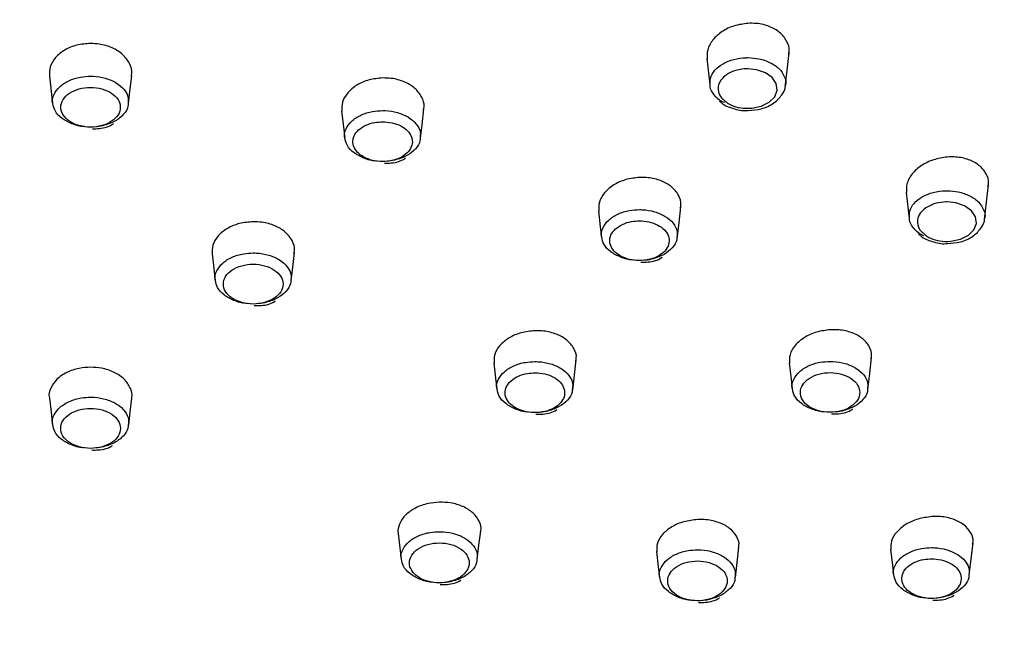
# Model space of a CAD drawing. Header units: inches. Extents: x 53216 to 117387, y -66787 to -22834.
# Tile 42 of 256: x 58261.35 to 58264.89, y -30487.35 to -30485.17. Entities that reach past the tile are written whole.
import ezdxf

# ---------------------------------------------------------------- set-up
doc = ezdxf.new("R2010")
doc.units = ezdxf.units.IN
doc.header["$MEASUREMENT"] = 0
doc.layers.get('0').update_dxf_attribs({"lineweight": 0})
doc.layers.add('p--łazienka NP', color=150, linetype='Continuous', lineweight=25)

# ---------------------------------------------------------------- blocks, each defined once
blk = doc.blocks.new('natrysk')
at = {"linetype": 'Continuous'}
for p, q in [((-0.5768, 56.3886), (-0.5621, 56.5134)), ((-2.0591, 55.7753), (-2.0463, 55.8835)), ((-0.6315, 55.1087), (-0.6178, 55.2249))]:
    blk.add_line(p, q, dxfattribs=at)
at = {"linetype": 'Continuous', "flags": 128}
for points in [[(-1.5764, 56.9676), (-1.5691, 56.9056), (-1.5652, 56.8729)], [(-1.2933, 56.8729), (-1.2871, 56.9261), (-1.2797, 56.9882)], [(-1.4255, 56.7891), (-1.4144, 56.7894), (-1.3804, 56.7966), (-1.3518, 56.811), (-1.332, 56.8308), (-1.3231, 56.854), (-1.3263, 56.8778), (-1.341, 56.8995), (-1.3657, 56.9168), (-1.3976, 56.9277), (-1.4286, 56.9309), (-1.4286, 56.9309)], [(-3.943, 56.9062), (-3.9363, 56.8494), (-3.9311, 56.8058)], [(-3.6581, 56.8057), (-3.653, 56.8494), (-3.6463, 56.9062)], [(-2.6069, 56.682), (-2.6013, 56.7298), (-2.5945, 56.7867)], [(-2.8913, 56.7788), (-2.8846, 56.7219), (-2.8799, 56.682)], [(-0.8588, 56.4866), (-0.8514, 56.4242), (-0.8479, 56.3939)], [(-1.6831, 56.3201), (-1.6764, 56.3773), (-1.6696, 56.4345)], [(-0.7085, 56.3102), (-0.6974, 56.3104), (-0.6634, 56.3176), (-0.6348, 56.3319), (-0.6149, 56.3517), (-0.606, 56.3749), (-0.609, 56.3987), (-0.6237, 56.4204), (-0.6483, 56.4377), (-0.6802, 56.4486), (-0.7111, 56.4519), (-0.7111, 56.4519)], [(-1.9664, 56.4196), (-1.9597, 56.3624), (-1.9553, 56.3256)], [(-3.3574, 56.2658), (-3.351, 56.212), (-3.346, 56.1696)], [(-3.0725, 56.1695), (-3.067, 56.2162), (-3.0606, 56.27)], [(-2.3431, 55.872), (-2.3368, 55.818), (-2.3321, 55.7787)], [(-1.28, 55.8721), (-1.2732, 55.8145), (-1.269, 55.7796)], [(-0.9967, 55.7769), (-0.9899, 55.8345), (-0.9831, 55.8921)], [(-3.9429, 55.7464), (-3.9369, 55.6953), (-3.9316, 55.6503)], [(-3.6575, 55.6503), (-3.6522, 55.6953), (-3.6462, 55.7464)], [(-2.6872, 55.2587), (-2.6811, 55.2073), (-2.6763, 55.1664)], [(-2.4025, 55.165), (-2.3965, 55.2165), (-2.3904, 55.268)], [(-1.7576, 55.1942), (-1.7511, 55.1396), (-1.7466, 55.1016)], [(-1.4736, 55.1006), (-1.4671, 55.1552), (-1.4607, 55.2098)], [(-0.9147, 55.2021), (-0.9078, 55.144), (-0.9038, 55.1097)]]:
    blk.add_lwpolyline(points, dxfattribs=at)
at = {"linetype": 'Continuous'}
for points, knots in [([(2.2021, 56.0148), (2.2031, 56.0445), (2.2075, 56.1709), (2.1832, 56.3938), (2.1288, 56.6814), (2.041, 56.9652), (1.9232, 57.244), (1.775, 57.5163), (1.5974, 57.7808), (1.391, 58.0361), (1.1569, 58.2808), (0.8963, 58.5134), (0.6108, 58.7328), (0.3018, 58.9376), (-0.0289, 59.1269), (-0.3794, 59.2995), (-0.7478, 59.4547), (-1.1322, 59.5916), (-1.5304, 59.7096), (-1.9403, 59.8082), (-2.3599, 59.8869), (-2.7869, 59.9452), (-3.2192, 59.9831), (-3.6544, 60.0002), (-4.0904, 59.9964), (-4.5248, 59.9719), (-4.9554, 59.9267), (-5.3801, 59.861), (-5.7965, 59.7752), (-6.2026, 59.6696), (-6.5962, 59.5447), (-6.9753, 59.401), (-7.3379, 59.2393), (-7.682, 59.0603), (-8.0058, 58.8649), (-8.3075, 58.6538), (-8.5854, 58.4283), (-8.8378, 58.1894), (-9.0633, 57.9385), (-9.2604, 57.6769), (-9.4281, 57.4062), (-9.5653, 57.1281), (-9.6715, 56.8442), (-9.7457, 56.5563), (-9.7891, 56.266), (-9.7974, 55.9753), (-9.7894, 55.7709), (-9.7697, 55.6649), (-9.7678, 55.6548)], [0, 0, 0, 0, 0.006763, 0.028794, 0.050826, 0.072896, 0.095036, 0.117267, 0.139598, 0.162025, 0.184535, 0.207111, 0.229735, 0.252392, 0.275066, 0.297748, 0.32043, 0.343107, 0.365776, 0.388439, 0.411095, 0.433745, 0.456391, 0.479034, 0.501677, 0.524321, 0.546969, 0.569621, 0.592281, 0.614951, 0.63763, 0.660321, 0.683024, 0.705738, 0.728461, 0.751185, 0.773903, 0.796602, 0.819266, 0.841876, 0.864412, 0.886856, 0.909195, 0.931427, 0.953565, 0.975632, 0.997665, 1, 1, 1, 1]), ([(-9.3921, 55.4262), (-9.3805, 55.6038), (-9.357, 55.9628), (-9.2007, 56.4161), (-9.0111, 56.7838), (-8.8204, 57.0716), (-8.5919, 57.3501), (-8.3292, 57.6143), (-8.0372, 57.86), (-7.7165, 58.0884), (-7.3648, 58.3002), (-6.8885, 58.5412), (-6.2624, 58.7874), (-5.4763, 58.9955), (-4.6454, 59.129), (-4.0805, 59.1455), (-3.7947, 59.1539)], [0, 0, 0, 0, 0.090987, 0.183869, 0.237026, 0.290183, 0.344889, 0.399594, 0.452493, 0.505393, 0.559811, 0.61423, 0.709564, 0.807123, 0.902446, 1, 1, 1, 1]), ([(-9.3224, 55.4368), (-9.3148, 55.5753), (-9.2997, 55.8526), (-9.1896, 56.263), (-9.0165, 56.6631), (-8.7738, 57.047), (-8.4691, 57.4106), (-8.1057, 57.7494), (-7.6867, 58.0581), (-7.2194, 58.3339), (-6.7087, 58.5736), (-6.1597, 58.7723), (-5.5808, 58.9293), (-4.9881, 59.0395), (-4.3903, 59.1066), (-3.9932, 59.1149), (-3.7947, 59.119)], [0, 0, 0, 0, 0.071821, 0.143865, 0.215675, 0.287507, 0.359568, 0.431402, 0.503172, 0.575169, 0.646935, 0.718776, 0.790849, 0.862689, 0.931344, 1, 1, 1, 1]), ([(-3.7947, 59.1539), (-3.4261, 59.1539), (-3.0627, 59.13), (-2.6148, 59.0707), (-2.5256, 59.0574), (-2.3477, 59.0277), (-2.2589, 59.0114), (-1.9947, 58.9579), (-1.8227, 58.9167), (-1.3182, 58.7772), (-0.9976, 58.663), (-0.6166, 58.4934), (-0.5412, 58.458), (-0.3934, 58.385), (-0.3212, 58.3474), (-0.1092, 58.2315), (0.0257, 58.1501), (0.283, 57.979), (0.4054, 57.8894), (0.5795, 57.7487), (0.6359, 57.7008), (0.7455, 57.6028), (0.7988, 57.5526), (0.9527, 57.3999), (1.047, 57.2955), (1.2199, 57.0815), (1.2984, 56.9718), (1.4394, 56.7473), (1.5019, 56.6323), (1.6102, 56.3974), (1.6556, 56.2782), (1.7284, 56.0379), (1.7559, 55.9164), (1.7929, 55.672), (1.8024, 55.5494), (1.8031, 55.4265)], [0, 0, 0, 0, 0.125, 0.125, 0.15625, 0.15625, 0.1875, 0.1875, 0.25, 0.25, 0.375, 0.375, 0.40625, 0.40625, 0.4375, 0.4375, 0.5, 0.5, 0.5625, 0.5625, 0.59375, 0.59375, 0.625, 0.625, 0.6875, 0.6875, 0.75, 0.75, 0.8125, 0.8125, 0.875, 0.875, 0.9375, 0.9375, 1, 1, 1, 1]), ([(-3.7947, 59.119), (-3.5884, 59.1145), (-3.175, 59.1054), (-2.563, 59.0335), (-1.9663, 58.9201), (-1.3934, 58.7607), (-0.8504, 58.5602), (-0.3433, 58.3207), (0.1199, 58.0438), (0.5347, 57.7341), (0.8957, 57.3954), (1.1963, 57.0313), (1.4351, 56.647), (1.6061, 56.2496), (1.7119, 55.8447), (1.7262, 55.573), (1.7334, 55.4372)], [0, 0, 0, 0, 0.071371, 0.142968, 0.214334, 0.2857, 0.357293, 0.428662, 0.500267, 0.572099, 0.643704, 0.715432, 0.787385, 0.859108, 0.929551, 1, 1, 1, 1]), ([(-8.7943, 55.1205), (-8.7928, 55.2349), (-8.7827, 55.3479), (-8.7461, 55.5706), (-8.7196, 55.6803), (-8.6166, 56.0035), (-8.5167, 56.2113), (-8.2611, 56.6072), (-8.1055, 56.7952), (-7.745, 57.147), (-7.5403, 57.3108), (-7.2012, 57.5351), (-7.0829, 57.6063), (-6.8365, 57.741), (-6.4521, 57.9314), (-6.0274, 58.0848), (-5.432, 58.2519), (-4.9635, 58.3492), (-4.4696, 58.3995), (-4.1356, 58.422), (-3.9661, 58.4278), (-3.7947, 58.4278)], [0, 0, 0, 0, 0.03125, 0.03125, 0.0625, 0.0625, 0.125, 0.125, 0.1875, 0.1875, 0.25, 0.25, 0.28125, 0.28125, 0.3125, 0.375, 0.375, 0.4375, 0.46875, 0.46875, 0.5, 0.5, 0.5, 0.5]), ([(-3.7947, 58.4278), (-2.4761, 58.4279), (-1.2108, 58.0804), (0.662, 56.8417), (1.1939, 56.0006), (1.2053, 55.1209)], [0, 0, 0, 0, 0.5, 0.5, 1, 1, 1, 1]), ([(-1.4283, 57.0947), (-1.4449, 57.0925), (-1.4783, 57.088), (-1.5229, 57.0664), (-1.5564, 57.0363), (-1.5764, 57.0011), (-1.5757, 56.9773), (-1.5754, 56.9661)], [0, 0, 0, 0, 0.202689, 0.406057, 0.610445, 0.815731, 1, 1, 1, 1]), ([(-1.2822, 56.9832), (-1.2812, 56.987), (-1.277, 57.0033), (-1.2871, 57.0318), (-1.3117, 57.0631), (-1.3504, 57.0853), (-1.3914, 57.0952), (-1.418, 57.0948), (-1.4283, 57.0947)], [0, 0, 0, 0, 0.0633233, 0.2685407, 0.4721589, 0.6740875, 0.8749818, 1, 1, 1, 1]), ([(-3.7946, 57.0224), (-3.8113, 57.0212), (-3.8446, 57.0188), (-3.889, 57.0001), (-3.9225, 56.9727), (-3.9427, 56.939), (-3.9423, 56.9153), (-3.9421, 56.9039)], [0, 0, 0, 0, 0.202066, 0.404601, 0.607115, 0.810738, 1, 1, 1, 1]), ([(-3.6482, 56.9041), (-3.6473, 56.9074), (-3.6432, 56.9228), (-3.6529, 56.951), (-3.677, 56.9836), (-3.7156, 57.0081), (-3.7571, 57.0206), (-3.7842, 57.0219), (-3.7946, 57.0224)], [0, 0, 0, 0, 0.056302, 0.260993, 0.465654, 0.669532, 0.872698, 1, 1, 1, 1]), ([(-1.564, 56.873), (-1.5645, 56.8811), (-1.5657, 56.8994), (-1.5493, 56.9267), (-1.5199, 56.9506), (-1.4798, 56.9666), (-1.4474, 56.9712), (-1.4303, 56.9712), (-1.4284, 56.9712)], [0, 0, 0, 0, 0.160572, 0.364258, 0.568, 0.77103, 0.974618, 1, 1, 1, 1]), ([(-1.4284, 56.9712), (-1.415, 56.9704), (-1.3862, 56.9686), (-1.3464, 56.9545), (-1.3137, 56.932), (-1.296, 56.9038), (-1.2896, 56.8824), (-1.2935, 56.8723), (-1.2936, 56.8721)], [0, 0, 0, 0, 0.178755, 0.383542, 0.587482, 0.791681, 0.995893, 1, 1, 1, 1]), ([(-1.4286, 56.9309), (-1.4301, 56.9309), (-1.4435, 56.9309), (-1.4569, 56.9288), (-1.4792, 56.9233), (-1.5, 56.9147), (-1.5232, 56.8961), (-1.536, 56.8732), (-1.5363, 56.8491), (-1.528, 56.8292), (-1.5163, 56.8201), (-1.5124, 56.817)], [0, 0, 0, 0, 0.01885, 0.169678, 0.169844, 0.320433, 0.471465, 0.622552, 0.773389, 0.9244, 1, 1, 1, 1]), ([(-3.9305, 56.8059), (-3.9308, 56.8068), (-3.9346, 56.8177), (-3.9274, 56.8397), (-3.908, 56.8677), (-3.8742, 56.8895), (-3.8347, 56.9024), (-3.807, 56.9039), (-3.7946, 56.9045)], [0, 0, 0, 0, 0.018376, 0.223098, 0.427074, 0.631593, 0.836159, 1, 1, 1, 1]), ([(-3.7946, 56.9045), (-3.7916, 56.9045), (-3.7732, 56.9042), (-3.7397, 56.8987), (-3.7003, 56.8818), (-3.6719, 56.8571), (-3.6571, 56.8304), (-3.659, 56.813), (-3.6598, 56.8059)], [0, 0, 0, 0, 0.041043, 0.244778, 0.449528, 0.653859, 0.858329, 1, 1, 1, 1]), ([(-2.743, 56.8982), (-2.7596, 56.8966), (-2.793, 56.8934), (-2.8375, 56.8738), (-2.871, 56.8456), (-2.8911, 56.8118), (-2.8906, 56.7883), (-2.8904, 56.7771)], [0, 0, 0, 0, 0.202483, 0.405466, 0.608722, 0.812968, 1, 1, 1, 1]), ([(-2.5966, 56.7839), (-2.5957, 56.7873), (-2.5916, 56.8028), (-2.6014, 56.8308), (-2.6256, 56.8625), (-2.6643, 56.8858), (-2.7056, 56.8973), (-2.7326, 56.8979), (-2.743, 56.8982)], [0, 0, 0, 0, 0.0582, 0.263081, 0.467421, 0.670748, 0.873324, 1, 1, 1, 1]), ([(-3.7946, 56.8642), (-3.8088, 56.8642), (-3.8228, 56.8623), (-3.8486, 56.8552), (-3.8605, 56.8498), (-3.8802, 56.8367), (-3.8882, 56.8287), (-3.8989, 56.8115), (-3.9017, 56.8021), (-3.9017, 56.7834), (-3.899, 56.7741), (-3.8881, 56.7567), (-3.8803, 56.7488), (-3.8604, 56.7356), (-3.8485, 56.7303), (-3.8228, 56.7231), (-3.8087, 56.7212), (-3.7808, 56.7212), (-3.7667, 56.7231), (-3.7406, 56.7303), (-3.7288, 56.7356), (-3.709, 56.7488), (-3.701, 56.7568), (-3.6904, 56.774), (-3.6876, 56.7834), (-3.6876, 56.802), (-3.6904, 56.8114), (-3.701, 56.8287), (-3.7089, 56.8366), (-3.7387, 56.8565), (-3.7664, 56.8642), (-3.7946, 56.8642)], [0, 0, 0, 0, 0.0625, 0.0625, 0.125, 0.125, 0.1875, 0.1875, 0.25, 0.25, 0.3125, 0.3125, 0.375, 0.375, 0.4375, 0.4375, 0.5, 0.5, 0.5625, 0.5625, 0.625, 0.625, 0.6875, 0.6875, 0.75, 0.75, 0.8125, 0.8125, 0.875, 0.875, 1, 1, 1, 1]), ([(-1.5127, 56.8093), (-1.5158, 56.8106), (-1.532, 56.8172), (-1.5507, 56.8371), (-1.5649, 56.8584), (-1.5641, 56.8708), (-1.564, 56.873)], [0, 0, 0, 0, 0.09648, 0.505558, 0.914197, 1, 1, 1, 1]), ([(-1.4274, 56.7816), (-1.4115, 56.7827), (-1.3778, 56.785), (-1.3343, 56.8055), (-1.3062, 56.835), (-1.2925, 56.8593), (-1.2938, 56.8714), (-1.2938, 56.8719)], [0, 0, 0, 0, 0.2471904, 0.5235288, 0.769101, 0.9903255, 1, 1, 1, 1]), ([(-1.5309, 56.8157), (-1.5286, 56.8133), (-1.5165, 56.8006), (-1.4824, 56.7879), (-1.4475, 56.7789), (-1.429, 56.7814), (-1.4274, 56.7816)], [0, 0, 0, 0, 0.099755, 0.516818, 0.958681, 1, 1, 1, 1]), ([(-1.5124, 56.817), (-1.509, 56.8137), (-1.4987, 56.8038), (-1.4719, 56.7936), (-1.4449, 56.7883), (-1.4292, 56.789), (-1.4255, 56.7891)], [0, 0, 0, 0, 0.177852, 0.533704, 0.889542, 1, 1, 1, 1]), ([(-3.8161, 56.723), (-3.8168, 56.723), (-3.8328, 56.723), (-3.8628, 56.7325), (-3.899, 56.7512), (-3.924, 56.7772), (-3.9284, 56.7967), (-3.9305, 56.8059)], [0, 0, 0, 0, 0.0116638, 0.2644907, 0.517091, 0.7700825, 1, 1, 1, 1]), ([(-3.6598, 56.8059), (-3.6597, 56.8027), (-3.6593, 56.7893), (-3.6743, 56.7668), (-3.7031, 56.7424), (-3.7386, 56.7292), (-3.763, 56.7228), (-3.773, 56.7229), (-3.7734, 56.7229)], [0, 0, 0, 0, 0.077572, 0.329985, 0.582358, 0.835226, 0.993859, 1, 1, 1, 1]), ([(-2.8792, 56.6822), (-2.8795, 56.6832), (-2.8833, 56.6941), (-2.876, 56.7162), (-2.8565, 56.7441), (-2.8227, 56.7659), (-2.783, 56.7787), (-2.7553, 56.7801), (-2.743, 56.7808)], [0, 0, 0, 0, 0.019942, 0.22439, 0.428073, 0.632254, 0.836469, 1, 1, 1, 1]), ([(-2.743, 56.7808), (-2.7399, 56.7807), (-2.7216, 56.7804), (-2.6882, 56.7749), (-2.6488, 56.7579), (-2.6205, 56.7331), (-2.6058, 56.7065), (-2.6078, 56.6891), (-2.6086, 56.6821)], [0, 0, 0, 0, 0.041126, 0.245173, 0.450233, 0.654924, 0.859766, 1, 1, 1, 1]), ([(-3.7876, 56.7155), (-3.7794, 56.7155), (-3.7536, 56.7155), (-3.7259, 56.7233), (-3.7126, 56.7338), (-3.7116, 56.7346)], [0, 0, 0, 0, 0.3003534, 0.9476069, 1, 1, 1, 1]), ([(-2.7431, 56.7404), (-2.7527, 56.7399), (-2.7744, 56.7388), (-2.8054, 56.7289), (-2.8229, 56.7174), (-2.837, 56.7046), (-2.8479, 56.6898), (-2.8523, 56.6656), (-2.8445, 56.6417), (-2.8253, 56.6209), (-2.7969, 56.6055), (-2.7624, 56.5972), (-2.7303, 56.5971), (-2.6998, 56.6027), (-2.6722, 56.6137), (-2.6489, 56.6326), (-2.6362, 56.6555), (-2.6355, 56.6799), (-2.6471, 56.7032), (-2.6695, 56.7226), (-2.7002, 56.7358), (-2.7264, 56.7402), (-2.7407, 56.7404), (-2.7431, 56.7404)], [0, 0, 0, 0, 0.043007, 0.096689, 0.150372, 0.15043, 0.204011, 0.257765, 0.311423, 0.365122, 0.41877, 0.472425, 0.526079, 0.5598, 0.613524, 0.667167, 0.720822, 0.77451, 0.828235, 0.881925, 0.935705, 0.989238, 1, 1, 1, 1]), ([(-2.7651, 56.5993), (-2.7658, 56.5993), (-2.7819, 56.5993), (-2.8118, 56.6089), (-2.848, 56.6277), (-2.8728, 56.6536), (-2.8771, 56.673), (-2.8792, 56.6822)], [0, 0, 0, 0, 0.0121506, 0.2653009, 0.5183608, 0.7717039, 1, 1, 1, 1]), ([(-2.6086, 56.6821), (-2.6085, 56.6789), (-2.6081, 56.6654), (-2.6232, 56.6429), (-2.6522, 56.6184), (-2.6877, 56.6053), (-2.7121, 56.599), (-2.722, 56.5991), (-2.7224, 56.5991)], [0, 0, 0, 0, 0.0794761, 0.3315699, 0.5835434, 0.8359803, 0.9943147, 1, 1, 1, 1]), ([(-2.7365, 56.5917), (-2.7284, 56.5917), (-2.7026, 56.5917), (-2.675, 56.5994), (-2.6617, 56.6098), (-2.6607, 56.6106)], [0, 0, 0, 0, 0.300542, 0.950076, 1, 1, 1, 1]), ([(-0.7107, 56.6135), (-0.7274, 56.611), (-0.761, 56.606), (-0.8056, 56.5839), (-0.8392, 56.5538), (-0.8588, 56.5192), (-0.8581, 56.4963), (-0.8578, 56.4855)], [0, 0, 0, 0, 0.204266, 0.409153, 0.6145, 0.81982, 1, 1, 1, 1]), ([(-0.5646, 56.5078), (-0.5636, 56.5117), (-0.5596, 56.5277), (-0.5697, 56.5552), (-0.5943, 56.5851), (-0.6328, 56.6059), (-0.6738, 56.6147), (-0.7004, 56.6139), (-0.7107, 56.6135)], [0, 0, 0, 0, 0.064675, 0.268974, 0.471345, 0.672943, 0.874289, 1, 1, 1, 1]), ([(-1.8182, 56.5404), (-1.8349, 56.5385), (-1.8683, 56.5347), (-1.9129, 56.5144), (-1.9464, 56.4859), (-1.9663, 56.4522), (-1.9658, 56.4293), (-1.9655, 56.4184)], [0, 0, 0, 0, 0.203398, 0.4073, 0.611403, 0.81604, 1, 1, 1, 1]), ([(-1.6718, 56.431), (-1.6709, 56.4345), (-1.6668, 56.4499), (-1.6767, 56.4773), (-1.7011, 56.5079), (-1.7397, 56.5299), (-1.7809, 56.5403), (-1.8078, 56.5404), (-1.8182, 56.5404)], [0, 0, 0, 0, 0.059676, 0.26424, 0.468019, 0.67089, 0.873362, 1, 1, 1, 1]), ([(-0.8466, 56.394), (-0.8472, 56.4022), (-0.8484, 56.4206), (-0.8319, 56.4478), (-0.8024, 56.4718), (-0.7623, 56.4877), (-0.7299, 56.4922), (-0.7127, 56.4922), (-0.7108, 56.4922)], [0, 0, 0, 0, 0.161528, 0.365017, 0.568576, 0.771351, 0.974666, 1, 1, 1, 1]), ([(-0.7108, 56.4922), (-0.6974, 56.4914), (-0.6687, 56.4895), (-0.6289, 56.4754), (-0.5964, 56.4529), (-0.5787, 56.4246), (-0.5724, 56.4033), (-0.5764, 56.3932), (-0.5764, 56.393)], [0, 0, 0, 0, 0.178818, 0.383634, 0.58764, 0.791954, 0.996305, 1, 1, 1, 1]), ([(-0.7111, 56.4519), (-0.7126, 56.4519), (-0.726, 56.4519), (-0.7394, 56.4501), (-0.7616, 56.4441), (-0.7825, 56.436), (-0.8058, 56.4172), (-0.8186, 56.3944), (-0.819, 56.3703), (-0.8107, 56.3504), (-0.7991, 56.3412), (-0.7952, 56.3382)], [0, 0, 0, 0, 0.018834, 0.16959, 0.169787, 0.320355, 0.471428, 0.622556, 0.773368, 0.924415, 1, 1, 1, 1]), ([(-1.9546, 56.3258), (-1.955, 56.3268), (-1.9588, 56.3379), (-1.9514, 56.36), (-1.9318, 56.3879), (-1.8979, 56.4096), (-1.8582, 56.4223), (-1.8305, 56.4237), (-1.8182, 56.4243)], [0, 0, 0, 0, 0.0213761, 0.2255371, 0.4289745, 0.6328662, 0.8367861, 1, 1, 1, 1]), ([(-1.8182, 56.4243), (-1.8151, 56.4243), (-1.7968, 56.4239), (-1.7634, 56.4183), (-1.7241, 56.4013), (-1.696, 56.3765), (-1.6814, 56.3499), (-1.6834, 56.3327), (-1.6842, 56.3257)], [0, 0, 0, 0, 0.041244, 0.245561, 0.450882, 0.655863, 0.861029, 1, 1, 1, 1]), ([(-0.7955, 56.3305), (-0.7986, 56.3317), (-0.8148, 56.3384), (-0.8335, 56.3583), (-0.8476, 56.3796), (-0.8468, 56.3919), (-0.8466, 56.394)], [0, 0, 0, 0, 0.097016, 0.506815, 0.916374, 1, 1, 1, 1]), ([(-0.7104, 56.3027), (-0.6945, 56.3038), (-0.6608, 56.306), (-0.6173, 56.3265), (-0.5891, 56.3559), (-0.5754, 56.3801), (-0.5766, 56.3923), (-0.5767, 56.3928)], [0, 0, 0, 0, 0.247196, 0.523286, 0.768853, 0.99014, 1, 1, 1, 1]), ([(-3.2091, 56.3808), (-3.2257, 56.3795), (-3.2591, 56.3767), (-3.3037, 56.358), (-3.3372, 56.3308), (-3.3572, 56.298), (-3.3567, 56.2752), (-3.3565, 56.2643)], [0, 0, 0, 0, 0.203167, 0.406709, 0.610117, 0.814181, 1, 1, 1, 1]), ([(-3.0626, 56.268), (-3.0617, 56.2713), (-3.0576, 56.2863), (-3.0674, 56.3136), (-3.0916, 56.3447), (-3.1302, 56.368), (-3.1716, 56.3796), (-3.1986, 56.3805), (-3.2091, 56.3808)], [0, 0, 0, 0, 0.056844, 0.26138, 0.465678, 0.669334, 0.872631, 1, 1, 1, 1]), ([(-1.8184, 56.384), (-1.828, 56.3835), (-1.8496, 56.3824), (-1.8806, 56.3726), (-1.8982, 56.361), (-1.9123, 56.3485), (-1.9233, 56.3335), (-1.9278, 56.3094), (-1.9201, 56.2855), (-1.901, 56.2646), (-1.8726, 56.2492), (-1.8382, 56.2409), (-1.8061, 56.2407), (-1.7756, 56.2462), (-1.748, 56.2572), (-1.7246, 56.276), (-1.7118, 56.2989), (-1.7111, 56.3234), (-1.7225, 56.3466), (-1.7449, 56.366), (-1.7755, 56.3793), (-1.8016, 56.3837), (-1.816, 56.3839), (-1.8184, 56.384)], [0, 0, 0, 0, 0.0429826, 0.0966569, 0.1503298, 0.1503981, 0.2039891, 0.2577473, 0.3114218, 0.3651144, 0.4187779, 0.4724253, 0.5260705, 0.5597771, 0.613496, 0.6671396, 0.7208142, 0.7745031, 0.8282357, 0.8819247, 0.9356976, 0.9892227, 1, 1, 1, 1]), ([(-1.8408, 56.243), (-1.8416, 56.243), (-1.8577, 56.243), (-1.8876, 56.2526), (-1.9237, 56.2714), (-1.9484, 56.2973), (-1.9526, 56.3167), (-1.9546, 56.3258)], [0, 0, 0, 0, 0.012594, 0.266021, 0.519495, 0.773146, 1, 1, 1, 1]), ([(-1.6842, 56.3257), (-1.6841, 56.3224), (-1.6838, 56.3088), (-1.6989, 56.2863), (-1.728, 56.2619), (-1.7636, 56.2489), (-1.7879, 56.2426), (-1.7979, 56.2427), (-1.7982, 56.2427)], [0, 0, 0, 0, 0.081138, 0.332986, 0.584595, 0.836668, 0.994714, 1, 1, 1, 1]), ([(-0.8138, 56.337), (-0.8114, 56.3345), (-0.7994, 56.3217), (-0.7653, 56.309), (-0.7305, 56.3), (-0.712, 56.3025), (-0.7104, 56.3027)], [0, 0, 0, 0, 0.100362, 0.517323, 0.959097, 1, 1, 1, 1]), ([(-0.7952, 56.3382), (-0.7918, 56.3349), (-0.7815, 56.325), (-0.7548, 56.3147), (-0.7278, 56.3094), (-0.7122, 56.31), (-0.7085, 56.3102)], [0, 0, 0, 0, 0.177916, 0.533725, 0.88954, 1, 1, 1, 1]), ([(-3.3451, 56.1697), (-3.3456, 56.1712), (-3.3494, 56.1827), (-3.3416, 56.2052), (-3.3213, 56.233), (-3.2869, 56.2545), (-3.2476, 56.2666), (-3.2206, 56.268), (-3.2091, 56.2685)], [0, 0, 0, 0, 0.029721, 0.234248, 0.438121, 0.642488, 0.846606, 1, 1, 1, 1]), ([(-3.2091, 56.2685), (-3.2052, 56.2685), (-3.186, 56.2681), (-3.1519, 56.262), (-3.1128, 56.2446), (-3.0852, 56.2194), (-3.0711, 56.1931), (-3.0734, 56.1762), (-3.0743, 56.1697)], [0, 0, 0, 0, 0.0517818, 0.2555772, 0.4603706, 0.6649767, 0.8695485, 1, 1, 1, 1]), ([(-1.8136, 56.2353), (-1.8051, 56.2353), (-1.779, 56.2352), (-1.7509, 56.2425), (-1.7381, 56.2529), (-1.7375, 56.2534)], [0, 0, 0, 0, 0.3159781, 0.9649284, 1, 1, 1, 1]), ([(-3.2091, 56.2282), (-3.2233, 56.2282), (-3.2374, 56.2263), (-3.2632, 56.2192), (-3.2752, 56.2138), (-3.295, 56.2007), (-3.303, 56.1927), (-3.3137, 56.1754), (-3.3166, 56.1661), (-3.3166, 56.1472), (-3.3139, 56.1379), (-3.3031, 56.1205), (-3.2952, 56.1125), (-3.2754, 56.0993), (-3.2634, 56.0939), (-3.2376, 56.0867), (-3.2235, 56.0848), (-3.1955, 56.0848), (-3.1813, 56.0867), (-3.1552, 56.0939), (-3.1433, 56.0992), (-3.1235, 56.1124), (-3.1155, 56.1204), (-3.1048, 56.1376), (-3.1019, 56.1471), (-3.1019, 56.1657), (-3.1047, 56.1752), (-3.1154, 56.1925), (-3.1233, 56.2004), (-3.1531, 56.2205), (-3.1808, 56.2282), (-3.2091, 56.2282)], [0, 0, 0, 0, 0.0625, 0.0625, 0.125, 0.125, 0.1875, 0.1875, 0.25, 0.25, 0.3125, 0.3125, 0.375, 0.375, 0.4375, 0.4375, 0.5, 0.5, 0.5625, 0.5625, 0.625, 0.625, 0.6875, 0.6875, 0.75, 0.75, 0.8125, 0.8125, 0.875, 0.875, 1, 1, 1, 1]), ([(-3.2327, 56.0869), (-3.2336, 56.0869), (-3.2498, 56.0871), (-3.2798, 56.097), (-3.3156, 56.1162), (-3.3395, 56.142), (-3.3433, 56.161), (-3.3451, 56.1697)], [0, 0, 0, 0, 0.015065, 0.270425, 0.526154, 0.781629, 1, 1, 1, 1]), ([(-3.0743, 56.1697), (-3.0742, 56.1659), (-3.0741, 56.1519), (-3.0899, 56.129), (-3.1196, 56.1049), (-3.1555, 56.0921), (-3.1799, 56.0861), (-3.1897, 56.0862), (-3.1899, 56.0862)], [0, 0, 0, 0, 0.090651, 0.340259, 0.590018, 0.840074, 0.996872, 1, 1, 1, 1]), ([(-3.2052, 56.079), (-3.1967, 56.0789), (-3.1707, 56.0786), (-3.1429, 56.0855), (-3.1301, 56.0956), (-3.1297, 56.0959)], [0, 0, 0, 0, 0.31653, 0.976531, 1, 1, 1, 1]), ([(-2.1948, 55.9886), (-2.2116, 55.9869), (-2.245, 55.9835), (-2.2896, 55.9641), (-2.3231, 55.9366), (-2.343, 55.904), (-2.3425, 55.8817), (-2.3422, 55.8711)], [0, 0, 0, 0, 0.203869, 0.408118, 0.612191, 0.816608, 1, 1, 1, 1]), ([(-2.0484, 55.8809), (-2.0475, 55.8841), (-2.0434, 55.899), (-2.0533, 55.9256), (-2.0775, 55.9557), (-2.1161, 55.9776), (-2.1574, 55.9882), (-2.1844, 55.9885), (-2.1948, 55.9886)], [0, 0, 0, 0, 0.057644, 0.262003, 0.465954, 0.669344, 0.872627, 1, 1, 1, 1]), ([(-1.1317, 55.9922), (-1.1485, 55.9901), (-1.182, 55.9859), (-1.2266, 55.9653), (-1.2601, 55.9369), (-1.2799, 55.9039), (-1.2793, 55.8817), (-1.279, 55.8712)], [0, 0, 0, 0, 0.2044367, 0.4093436, 0.6140609, 0.818733, 1, 1, 1, 1]), ([(-0.9853, 55.8881), (-0.9844, 55.8915), (-0.9804, 55.9066), (-0.9903, 55.933), (-1.0147, 55.9624), (-1.0532, 55.9833), (-1.0944, 55.9928), (-1.1213, 55.9924), (-1.1317, 55.9922)], [0, 0, 0, 0, 0.059741, 0.263717, 0.467013, 0.669803, 0.872763, 1, 1, 1, 1]), ([(-2.3311, 55.7789), (-2.3316, 55.7804), (-2.3355, 55.792), (-2.3276, 55.8146), (-2.3072, 55.8423), (-2.2727, 55.8637), (-2.2334, 55.8758), (-2.2064, 55.8771), (-2.1949, 55.8776)], [0, 0, 0, 0, 0.031187, 0.235395, 0.438985, 0.64306, 0.846863, 1, 1, 1, 1]), ([(-2.1949, 55.8776), (-2.191, 55.8775), (-2.1718, 55.8771), (-2.1377, 55.871), (-2.0987, 55.8535), (-2.0712, 55.8284), (-2.0573, 55.802), (-2.0596, 55.7853), (-2.0605, 55.7788)], [0, 0, 0, 0, 0.051888, 0.255988, 0.461069, 0.665988, 0.870878, 1, 1, 1, 1]), ([(-1.2683, 55.7797), (-1.2687, 55.7808), (-1.2725, 55.7919), (-1.2651, 55.8141), (-1.2454, 55.8419), (-1.2114, 55.8636), (-1.1718, 55.8762), (-1.1441, 55.8776), (-1.1318, 55.8782)], [0, 0, 0, 0, 0.022351, 0.226294, 0.429536, 0.633243, 0.836951, 1, 1, 1, 1]), ([(-1.1318, 55.8782), (-1.1287, 55.8781), (-1.1104, 55.8778), (-1.077, 55.8721), (-1.0378, 55.8551), (-1.0098, 55.8303), (-0.9952, 55.8037), (-0.9973, 55.7865), (-0.9981, 55.7796)], [0, 0, 0, 0, 0.041273, 0.245791, 0.451304, 0.65647, 0.861862, 1, 1, 1, 1]), ([(-3.7946, 55.8573), (-3.8084, 55.8565), (-3.8388, 55.8548), (-3.882, 55.8398), (-3.9184, 55.8149), (-3.9391, 55.783), (-3.9467, 55.7582), (-3.9425, 55.746), (-3.9422, 55.7451)], [0, 0, 0, 0, 0.168527, 0.37217, 0.575835, 0.779948, 0.984198, 1, 1, 1, 1]), ([(-3.6471, 55.7451), (-3.6467, 55.7463), (-3.6425, 55.7587), (-3.6503, 55.7838), (-3.6715, 55.8155), (-3.7082, 55.8403), (-3.7511, 55.8549), (-3.7812, 55.8565), (-3.7946, 55.8573)], [0, 0, 0, 0, 0.020412, 0.224579, 0.428881, 0.632741, 0.836925, 1, 1, 1, 1]), ([(-2.195, 55.8373), (-2.204, 55.8368), (-2.2251, 55.8359), (-2.2559, 55.8264), (-2.2826, 55.8097), (-2.2995, 55.7879), (-2.3047, 55.7636), (-2.2975, 55.7396), (-2.2789, 55.7185), (-2.2508, 55.7027), (-2.2165, 55.694), (-2.1843, 55.6935), (-2.1536, 55.6987), (-2.1257, 55.7094), (-2.1017, 55.728), (-2.0884, 55.7508), (-2.0871, 55.7753), (-2.098, 55.7987), (-2.1199, 55.8184), (-2.1503, 55.8321), (-2.177, 55.8369), (-2.192, 55.8372), (-2.195, 55.8373)], [0, 0, 0, 0, 0.040297, 0.093997, 0.147668, 0.201265, 0.255001, 0.308701, 0.362349, 0.416081, 0.469715, 0.52335, 0.557038, 0.610756, 0.664438, 0.718076, 0.771779, 0.825478, 0.879181, 0.932928, 0.986427, 1, 1, 1, 1]), ([(-1.132, 55.8378), (-1.1461, 55.8379), (-1.1601, 55.8361), (-1.1859, 55.8291), (-1.1979, 55.8238), (-1.2177, 55.8107), (-1.2258, 55.8028), (-1.2366, 55.7857), (-1.2395, 55.7763), (-1.2398, 55.7483), (-1.2285, 55.7297), (-1.199, 55.7097), (-1.1872, 55.7044), (-1.1615, 55.6971), (-1.1475, 55.6952), (-1.1196, 55.695), (-1.1055, 55.6968), (-1.0794, 55.7039), (-1.0676, 55.7091), (-1.0477, 55.7222), (-1.0397, 55.7302), (-1.0288, 55.7473), (-1.0259, 55.7567), (-1.0258, 55.7753), (-1.0285, 55.7847), (-1.0389, 55.8019), (-1.0468, 55.8099), (-1.0763, 55.8299), (-1.1038, 55.8377), (-1.132, 55.8378)], [0, 0, 0, 0, 0.0625, 0.0625, 0.125, 0.125, 0.1875, 0.1875, 0.25, 0.25, 0.375, 0.375, 0.4375, 0.4375, 0.5, 0.5, 0.5625, 0.5625, 0.625, 0.625, 0.6875, 0.6875, 0.75, 0.75, 0.8125, 0.8125, 0.875, 0.875, 1, 1, 1, 1]), ([(-2.219, 55.6961), (-2.22, 55.6961), (-2.2363, 55.6963), (-2.2662, 55.7062), (-2.3019, 55.7255), (-2.3257, 55.7513), (-2.3294, 55.7702), (-2.3311, 55.7789)], [0, 0, 0, 0, 0.015532, 0.271193, 0.527409, 0.783165, 1, 1, 1, 1]), ([(-2.0605, 55.7788), (-2.0605, 55.775), (-2.0604, 55.7609), (-2.0763, 55.738), (-2.106, 55.7139), (-2.142, 55.7012), (-2.1664, 55.6952), (-2.1762, 55.6954), (-2.1763, 55.6954)], [0, 0, 0, 0, 0.092375, 0.34164, 0.591076, 0.840756, 0.997237, 1, 1, 1, 1]), ([(-1.1548, 55.697), (-1.1556, 55.697), (-1.1717, 55.697), (-1.2016, 55.7067), (-1.2376, 55.7255), (-1.2621, 55.7514), (-1.2663, 55.7706), (-1.2683, 55.7797)], [0, 0, 0, 0, 0.01291, 0.266511, 0.5203, 0.774102, 1, 1, 1, 1]), ([(-0.9981, 55.7796), (-0.998, 55.7763), (-0.9977, 55.7626), (-1.013, 55.7401), (-1.0421, 55.7158), (-1.0776, 55.7028), (-1.102, 55.6966), (-1.1119, 55.6966), (-1.1122, 55.6966)], [0, 0, 0, 0, 0.0822635, 0.3339058, 0.5853067, 0.8371341, 0.9949853, 1, 1, 1, 1]), ([(-3.9305, 55.6505), (-3.9311, 55.6523), (-3.9349, 55.6641), (-3.9268, 55.687), (-3.9059, 55.7147), (-3.8711, 55.7359), (-3.8321, 55.7477), (-3.8056, 55.7489), (-3.7946, 55.7495)], [0, 0, 0, 0, 0.036063, 0.240675, 0.444823, 0.649324, 0.853629, 1, 1, 1, 1]), ([(-3.7946, 55.7495), (-3.7901, 55.7494), (-3.7704, 55.749), (-3.7357, 55.7425), (-3.6968, 55.7248), (-3.6696, 55.6994), (-3.656, 55.6732), (-3.6584, 55.6567), (-3.6594, 55.6504)], [0, 0, 0, 0, 0.058975, 0.262567, 0.467144, 0.671619, 0.875933, 1, 1, 1, 1]), ([(-3.7946, 55.7091), (-3.8088, 55.7091), (-3.8229, 55.7072), (-3.8488, 55.7), (-3.8608, 55.6947), (-3.8806, 55.6814), (-3.8886, 55.6735), (-3.8993, 55.6561), (-3.9022, 55.6467), (-3.9022, 55.6278), (-3.8994, 55.6185), (-3.8886, 55.601), (-3.8806, 55.5931), (-3.8607, 55.5798), (-3.8487, 55.5745), (-3.8228, 55.5673), (-3.8087, 55.5654), (-3.7806, 55.5654), (-3.7663, 55.5673), (-3.7403, 55.5745), (-3.7283, 55.5799), (-3.7085, 55.5931), (-3.7005, 55.6011), (-3.6898, 55.6184), (-3.687, 55.6279), (-3.687, 55.6466), (-3.6898, 55.6561), (-3.7005, 55.6734), (-3.7084, 55.6814), (-3.7385, 55.7015), (-3.7661, 55.7091), (-3.7946, 55.7091)], [0, 0, 0, 0, 0.0625, 0.0625, 0.125, 0.125, 0.1875, 0.1875, 0.25, 0.25, 0.3125, 0.3125, 0.375, 0.375, 0.4375, 0.4375, 0.5, 0.5, 0.5625, 0.5625, 0.625, 0.625, 0.6875, 0.6875, 0.75, 0.75, 0.8125, 0.8125, 0.875, 0.875, 1, 1, 1, 1]), ([(-2.1915, 55.6882), (-2.1831, 55.6881), (-2.1572, 55.6878), (-2.1295, 55.6946), (-2.1166, 55.7045), (-2.1162, 55.7049)], [0, 0, 0, 0, 0.3166291, 0.9784606, 1, 1, 1, 1]), ([(-1.1276, 55.6893), (-1.1191, 55.6893), (-1.093, 55.6892), (-1.065, 55.6964), (-1.0522, 55.7067), (-1.0516, 55.7072)], [0, 0, 0, 0, 0.316021, 0.966095, 1, 1, 1, 1]), ([(-3.8191, 55.5676), (-3.8201, 55.5676), (-3.8365, 55.5679), (-3.8665, 55.5781), (-3.902, 55.5976), (-3.9254, 55.6233), (-3.9289, 55.642), (-3.9305, 55.6505)], [0, 0, 0, 0, 0.017032, 0.273868, 0.531273, 0.788142, 1, 1, 1, 1]), ([(-3.6594, 55.6504), (-3.6594, 55.6464), (-3.6594, 55.632), (-3.6757, 55.6089), (-3.7058, 55.5849), (-3.742, 55.5723), (-3.7665, 55.5665), (-3.7762, 55.5667), (-3.7763, 55.5667)], [0, 0, 0, 0, 0.097784, 0.345765, 0.594123, 0.842617, 0.998424, 1, 1, 1, 1]), ([(-3.7914, 55.5596), (-3.783, 55.5594), (-3.7571, 55.559), (-3.7295, 55.5656), (-3.7167, 55.5754), (-3.7164, 55.5756)], [0, 0, 0, 0, 0.316668, 0.985539, 1, 1, 1, 1]), ([(-0.6674, 52.1755), (-0.5066, 52.2797), (-0.2051, 52.475), (0.2171, 52.7436), (0.5537, 52.9898), (0.8057, 53.2066), (0.9889, 53.3846), (1.1136, 53.5175), (1.2105, 53.6276), (1.3035, 53.739), (1.4092, 53.8741), (1.5153, 54.0212), (1.6045, 54.1559), (1.666, 54.2555), (1.7152, 54.3392), (1.7651, 54.4283), (1.8276, 54.5474), (1.91, 54.7193), (2.0061, 54.953), (2.1064, 55.2576), (2.149, 55.4798), (2.1721, 55.5999)], [0, 0, 0, 0, 0.121219, 0.22724, 0.317076, 0.390504, 0.447446, 0.487847, 0.512832, 0.540622, 0.577744, 0.620185, 0.654807, 0.680575, 0.695425, 0.717452, 0.746663, 0.783055, 0.842722, 0.915061, 1, 1, 1, 1]), ([(-2.5389, 55.3716), (-2.5527, 55.3705), (-2.5831, 55.368), (-2.6263, 55.3522), (-2.6627, 55.3268), (-2.6834, 55.2951), (-2.691, 55.2706), (-2.6869, 55.2589), (-2.6866, 55.2581)], [0, 0, 0, 0, 0.168545, 0.372806, 0.57708, 0.781624, 0.986027, 1, 1, 1, 1]), ([(-2.3914, 55.2659), (-2.391, 55.267), (-2.3868, 55.2793), (-2.3947, 55.3036), (-2.4158, 55.334), (-2.4525, 55.3572), (-2.4954, 55.3704), (-2.5255, 55.3712), (-2.5389, 55.3716)], [0, 0, 0, 0, 0.020072, 0.224253, 0.428398, 0.632107, 0.836342, 1, 1, 1, 1]), ([(-1.6093, 55.3092), (-1.626, 55.3073), (-1.6595, 55.3036), (-1.7041, 55.2841), (-1.7376, 55.2569), (-1.7574, 55.2251), (-1.7569, 55.2036), (-1.7566, 55.1935)], [0, 0, 0, 0, 0.204648, 0.409656, 0.614138, 0.818581, 1, 1, 1, 1]), ([(-1.4627, 55.2068), (-1.4619, 55.2099), (-1.4579, 55.2243), (-1.4677, 55.2499), (-1.4919, 55.2787), (-1.5305, 55.2995), (-1.5718, 55.3092), (-1.5988, 55.3092), (-1.6093, 55.3092)], [0, 0, 0, 0, 0.0566129, 0.2606489, 0.4644742, 0.6680821, 0.8719752, 1, 1, 1, 1]), ([(-0.7665, 55.3198), (-0.7832, 55.3176), (-0.8167, 55.3132), (-0.8614, 55.2928), (-0.8949, 55.2649), (-0.9146, 55.2328), (-0.914, 55.2114), (-0.9137, 55.2014)], [0, 0, 0, 0, 0.205206, 0.410832, 0.61575, 0.820195, 1, 1, 1, 1]), ([(-0.62, 55.2206), (-0.6191, 55.2238), (-0.6152, 55.2384), (-0.625, 55.2637), (-0.6492, 55.2919), (-0.6877, 55.3118), (-0.729, 55.3207), (-0.756, 55.3201), (-0.7665, 55.3198)], [0, 0, 0, 0, 0.057971, 0.261446, 0.464667, 0.667883, 0.871772, 1, 1, 1, 1]), ([(-2.6751, 55.1666), (-2.6757, 55.1685), (-2.6795, 55.1804), (-2.6714, 55.2033), (-2.6504, 55.2309), (-2.6155, 55.2521), (-2.5764, 55.2638), (-2.55, 55.265), (-2.5389, 55.2655)], [0, 0, 0, 0, 0.037805, 0.241966, 0.445753, 0.649868, 0.853811, 1, 1, 1, 1]), ([(-2.5389, 55.2655), (-2.5345, 55.2654), (-2.5147, 55.2649), (-2.4801, 55.2584), (-2.4414, 55.2406), (-2.4143, 55.2152), (-2.4008, 55.1891), (-2.4033, 55.1727), (-2.4042, 55.1665)], [0, 0, 0, 0, 0.0589961, 0.2629948, 0.4679669, 0.6728438, 0.8775502, 1, 1, 1, 1]), ([(-2.539, 55.2252), (-2.5532, 55.2252), (-2.5673, 55.2233), (-2.5932, 55.2162), (-2.6052, 55.2109), (-2.6251, 55.1977), (-2.6331, 55.1897), (-2.644, 55.1724), (-2.6468, 55.163), (-2.6469, 55.1441), (-2.6442, 55.1348), (-2.6334, 55.1173), (-2.6255, 55.1094), (-2.6057, 55.0961), (-2.5938, 55.0907), (-2.5679, 55.0835), (-2.5538, 55.0816), (-2.5257, 55.0815), (-2.5115, 55.0834), (-2.4854, 55.0905), (-2.4734, 55.0958), (-2.4535, 55.1091), (-2.4455, 55.1171), (-2.4347, 55.1343), (-2.4319, 55.1438), (-2.4318, 55.1625), (-2.4345, 55.1719), (-2.4452, 55.1893), (-2.4531, 55.1972), (-2.483, 55.2174), (-2.5106, 55.2251), (-2.539, 55.2252)], [0, 0, 0, 0, 0.0625, 0.0625, 0.125, 0.125, 0.1875, 0.1875, 0.25, 0.25, 0.3125, 0.3125, 0.375, 0.375, 0.4375, 0.4375, 0.5, 0.5, 0.5625, 0.5625, 0.625, 0.625, 0.6875, 0.6875, 0.75, 0.75, 0.8125, 0.8125, 0.875, 0.875, 1, 1, 1, 1]), ([(-1.7456, 55.1018), (-1.7462, 55.1034), (-1.75, 55.115), (-1.7421, 55.1376), (-1.7216, 55.1653), (-1.6871, 55.1866), (-1.6478, 55.1987), (-1.6209, 55.2), (-1.6093, 55.2005)], [0, 0, 0, 0, 0.03193, 0.23593, 0.439374, 0.643278, 0.846894, 1, 1, 1, 1]), ([(-1.6093, 55.2005), (-1.6054, 55.2004), (-1.5863, 55.2), (-1.5522, 55.1938), (-1.5133, 55.1763), (-1.4859, 55.1512), (-1.472, 55.1249), (-1.4744, 55.1082), (-1.4753, 55.1018)], [0, 0, 0, 0, 0.051855, 0.25613, 0.461396, 0.666469, 0.871543, 1, 1, 1, 1]), ([(-0.903, 55.1098), (-0.9034, 55.111), (-0.9072, 55.1221), (-0.8998, 55.1442), (-0.8801, 55.172), (-0.8461, 55.1936), (-0.8065, 55.2063), (-0.7788, 55.2076), (-0.7665, 55.2082)], [0, 0, 0, 0, 0.0227963, 0.2266055, 0.429736, 0.6333527, 0.8369537, 1, 1, 1, 1]), ([(-0.7665, 55.2082), (-0.7635, 55.2082), (-0.7452, 55.2078), (-0.7118, 55.2022), (-0.6727, 55.1851), (-0.6447, 55.1603), (-0.6302, 55.1338), (-0.6323, 55.1166), (-0.6331, 55.1098)], [0, 0, 0, 0, 0.041226, 0.24586, 0.451485, 0.656728, 0.862216, 1, 1, 1, 1]), ([(-2.5641, 55.0838), (-2.5652, 55.0838), (-2.5816, 55.0841), (-2.6116, 55.0943), (-2.647, 55.1139), (-2.6702, 55.1396), (-2.6736, 55.1582), (-2.6751, 55.1666)], [0, 0, 0, 0, 0.017626, 0.274946, 0.532768, 0.790028, 1, 1, 1, 1]), ([(-2.4042, 55.1665), (-2.4043, 55.1624), (-2.4044, 55.1479), (-2.4207, 55.1247), (-2.451, 55.1008), (-2.4872, 55.0884), (-2.5116, 55.0825), (-2.5214, 55.0828), (-2.5214, 55.0828)], [0, 0, 0, 0, 0.099826, 0.347325, 0.595255, 0.843264, 0.998852, 1, 1, 1, 1]), ([(-1.6095, 55.1602), (-1.6236, 55.1602), (-1.6377, 55.1584), (-1.6635, 55.1513), (-1.6755, 55.146), (-1.6954, 55.1329), (-1.7034, 55.125), (-1.7142, 55.1077), (-1.7171, 55.0984), (-1.7173, 55.0796), (-1.7146, 55.0703), (-1.7039, 55.0528), (-1.6961, 55.0449), (-1.6764, 55.0316), (-1.6645, 55.0263), (-1.6387, 55.019), (-1.6246, 55.0171), (-1.5967, 55.017), (-1.5825, 55.0188), (-1.5565, 55.0259), (-1.5446, 55.0312), (-1.5247, 55.0443), (-1.5167, 55.0523), (-1.5058, 55.0695), (-1.503, 55.0789), (-1.5028, 55.0975), (-1.5055, 55.1069), (-1.5161, 55.1243), (-1.5239, 55.1322), (-1.5537, 55.1523), (-1.5812, 55.1601), (-1.6095, 55.1602)], [0, 0, 0, 0, 0.0625, 0.0625, 0.125, 0.125, 0.1875, 0.1875, 0.25, 0.25, 0.3125, 0.3125, 0.375, 0.375, 0.4375, 0.4375, 0.5, 0.5, 0.5625, 0.5625, 0.625, 0.625, 0.6875, 0.6875, 0.75, 0.75, 0.8125, 0.8125, 0.875, 0.875, 1, 1, 1, 1]), ([(-0.7668, 55.1679), (-0.7764, 55.1674), (-0.798, 55.1664), (-0.829, 55.1566), (-0.8465, 55.1451), (-0.8607, 55.1325), (-0.8717, 55.1177), (-0.8763, 55.0936), (-0.8687, 55.0697), (-0.8497, 55.0489), (-0.8214, 55.0334), (-0.7871, 55.0251), (-0.7551, 55.0249), (-0.7246, 55.0303), (-0.697, 55.0413), (-0.6736, 55.06), (-0.6608, 55.0828), (-0.66, 55.1072), (-0.6713, 55.1304), (-0.6935, 55.1498), (-0.724, 55.1632), (-0.7501, 55.1676), (-0.7644, 55.1678), (-0.7668, 55.1679)], [0, 0, 0, 0, 0.043008, 0.096684, 0.150361, 0.150446, 0.20405, 0.257806, 0.311501, 0.365163, 0.418846, 0.472473, 0.5261, 0.5598, 0.613529, 0.667193, 0.720886, 0.774579, 0.828308, 0.881976, 0.93573, 0.989245, 1, 1, 1, 1]), ([(-2.5364, 55.0757), (-2.5281, 55.0755), (-2.5023, 55.075), (-2.4748, 55.0816), (-2.4619, 55.0913), (-2.4617, 55.0914)], [0, 0, 0, 0, 0.316573, 0.9878342, 1, 1, 1, 1]), ([(-1.6338, 55.0191), (-1.6347, 55.0192), (-1.651, 55.0194), (-1.6809, 55.0293), (-1.7165, 55.0486), (-1.7403, 55.0744), (-1.7439, 55.0932), (-1.7456, 55.1018)], [0, 0, 0, 0, 0.015796, 0.271634, 0.528038, 0.783932, 1, 1, 1, 1]), ([(-1.4753, 55.1018), (-1.4752, 55.0979), (-1.4752, 55.0838), (-1.4911, 55.0609), (-1.5209, 55.0368), (-1.5568, 55.0242), (-1.5812, 55.0182), (-1.591, 55.0184), (-1.5911, 55.0184)], [0, 0, 0, 0, 0.093238, 0.342323, 0.591565, 0.841051, 0.997433, 1, 1, 1, 1]), ([(-0.7897, 55.0272), (-0.7905, 55.0272), (-0.8066, 55.0272), (-0.8365, 55.0369), (-0.8724, 55.0557), (-0.8969, 55.0816), (-0.9011, 55.1008), (-0.903, 55.1098)], [0, 0, 0, 0, 0.013063, 0.266739, 0.5207, 0.774536, 1, 1, 1, 1]), ([(-0.6331, 55.1098), (-0.633, 55.1064), (-0.6327, 55.0927), (-0.648, 55.0702), (-0.6771, 55.0459), (-0.7127, 55.0329), (-0.737, 55.0267), (-0.7469, 55.0268), (-0.7472, 55.0268)], [0, 0, 0, 0, 0.082774, 0.334276, 0.585593, 0.837323, 0.995105, 1, 1, 1, 1]), ([(-1.6063, 55.0112), (-1.5979, 55.0111), (-1.572, 55.0108), (-1.5443, 55.0175), (-1.5315, 55.0275), (-1.5311, 55.0278)], [0, 0, 0, 0, 0.316636, 0.979343, 1, 1, 1, 1]), ([(-0.7625, 55.0195), (-0.754, 55.0194), (-0.728, 55.0193), (-0.7, 55.0265), (-0.6872, 55.0369), (-0.6866, 55.0374)], [0, 0, 0, 0, 0.316031, 0.966428, 1, 1, 1, 1])]:
    blk.add_open_spline(points, degree=3, knots=knots, dxfattribs=at)

msp = doc.modelspace()

# ---------------------------------------------------------------- block references
at = {"layer": 'p--łazienka NP', "linetype": 'Continuous', "lineweight": 30, "ltscale": 35}
msp.add_blockref('natrysk', (58265.3996, -30542.28), dxfattribs=at)

doc.saveas('drawing.dxf')
